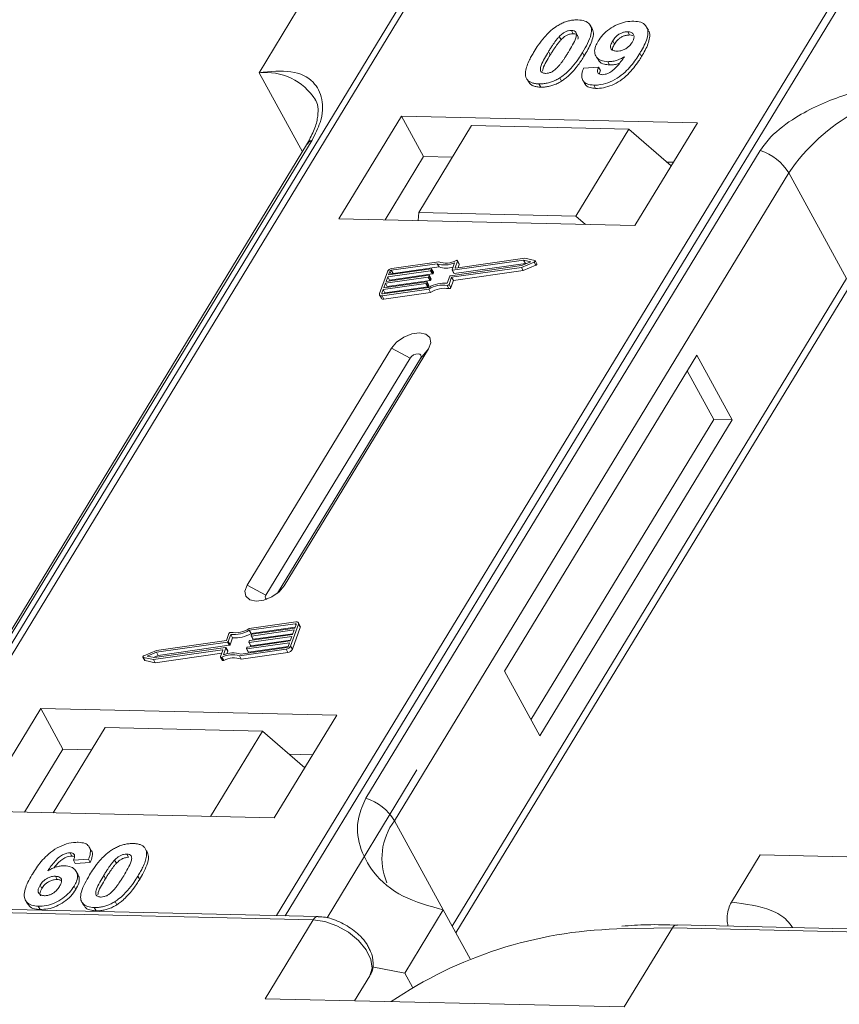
# Model space of a CAD drawing. Header units: millimetres. Extents: x 2098 to 3561, y 550 to 1583.
# Tile 43 of 84: x 3024 to 3056, y 1354 to 1392. Entities that reach past the tile are written whole.
import ezdxf

# ---------------------------------------------------------------- set-up
doc = ezdxf.new("R2010")
doc.units = ezdxf.units.MM

msp = doc.modelspace()

# ---------------------------------------------------------------- linework, layer by layer
at = {"color": 7, "linetype": 'Continuous', "lineweight": 15}
for p, q in [((3039.003, 1393.699), (3017.322, 1358.07)), ((3017.592, 1358.063), (3039.288, 1393.72)), ((3055.505, 1393.348), (3033.808, 1357.691)), ((3034.141, 1357.684), (3055.821, 1393.313)), ((3034.625, 1392.894), (3033.131, 1390.439)), ((3045.264, 1392.08), (3045.333, 1391.954)), ((3046.062, 1392.151), (3045.993, 1392.277)), ((3048.249, 1392.086), (3048.18, 1392.212)), ((3044.792, 1391.847), (3044.861, 1391.72)), ((3046.864, 1391.671), (3046.933, 1391.545)), ((3047.519, 1391.904), (3047.45, 1392.03)), ((3047.519, 1391.904), (3047.646, 1391.878)), ((3044.37, 1391.256), (3044.439, 1391.13)), ((3045.763, 1391.094), (3045.694, 1391.22)), ((3046.21, 1391.091), (3046.279, 1390.965)), ((3047.986, 1391.065), (3047.917, 1391.191)), ((3045.735, 1390.613), (3046.319, 1390.652)), ((3046.319, 1390.652), (3046.388, 1390.525)), ((3046.675, 1390.867), (3046.744, 1390.741)), ((3033.131, 1390.439), (3034.814, 1387.364)), ((3043.575, 1390.14), (3043.644, 1390.014)), ((3044.807, 1390.237), (3044.876, 1390.111)), ((3045.699, 1390.147), (3045.768, 1390.021)), ((3044, 1390.003), (3044.069, 1389.877)), ((3046.133, 1389.954), (3046.202, 1389.828)), ((3038.662, 1388.756), (3036.235, 1384.766)), ((3050.155, 1388.492), (3038.662, 1388.756)), ((3038.662, 1388.756), (3039.524, 1387.18)), ((3041.385, 1388.382), (3039.331, 1385.006)), ((3047.49, 1388.242), (3041.385, 1388.382)), ((3045.436, 1384.866), (3047.49, 1388.242)), ((3047.49, 1388.242), (3049.135, 1386.815)), ((3047.728, 1384.502), (3050.155, 1388.492)), ((3034.978, 1387.633), (3019.665, 1362.468)), ((3019.879, 1362.654), (3035.192, 1387.82)), ((3052.596, 1387.421), (3037.283, 1362.255)), ((3039.524, 1387.18), (3038.031, 1384.725)), ((3040.638, 1387.154), (3039.524, 1387.18)), ((3049.221, 1386.957), (3048.964, 1386.963)), ((3038.391, 1361.378), (3053.704, 1386.543)), ((3055.946, 1382.446), (3053.704, 1386.543)), ((3039.331, 1385.006), (3039.307, 1384.696)), ((3045.436, 1384.866), (3039.331, 1385.006)), ((3045.804, 1384.547), (3045.436, 1384.866)), ((3036.235, 1384.766), (3047.728, 1384.502)), ((3040.055, 1383.017), (3038.267, 1382.763)), ((3040.109, 1383.092), (3038.292, 1382.834)), ((3038.336, 1382.637), (3040.124, 1382.891)), ((3040.124, 1382.891), (3040.055, 1383.017)), ((3040.568, 1382.551), (3043.327, 1382.943)), ((3040.611, 1382.49), (3043.321, 1382.875)), ((3040.628, 1382.779), (3040.726, 1383.053)), ((3043.404, 1383.156), (3040.644, 1382.764)), ((3040.713, 1382.638), (3043.473, 1383.03)), ((3040.745, 1382.863), (3040.837, 1383.119)), ((3040.753, 1382.848), (3040.745, 1382.863)), ((3043.448, 1383.23), (3040.762, 1382.848)), ((3040.906, 1383.012), (3040.837, 1383.138)), ((3040.837, 1383.119), (3040.906, 1382.993)), ((3040.859, 1382.862), (3040.906, 1382.993)), ((3043.321, 1382.875), (3043.812, 1383.082)), ((3043.39, 1382.749), (3043.321, 1382.875)), ((3043.327, 1382.943), (3043.689, 1383.096)), ((3043.39, 1382.749), (3043.881, 1382.956)), ((3043.689, 1383.096), (3043.404, 1383.156)), ((3043.473, 1383.03), (3043.404, 1383.156)), ((3043.836, 1383.147), (3043.448, 1383.23)), ((3043.473, 1383.03), (3043.513, 1383.021)), ((3043.812, 1383.082), (3043.881, 1382.956)), ((3043.921, 1383.011), (3043.852, 1383.137)), ((3038.117, 1382.708), (3037.811, 1381.857)), ((3039.703, 1382.496), (3038.043, 1382.26)), ((3038.068, 1382.331), (3039.729, 1382.567)), ((3038.132, 1382.508), (3038.068, 1382.331)), ((3039.792, 1382.744), (3038.132, 1382.508)), ((3038.201, 1382.382), (3038.132, 1382.508)), ((3038.157, 1382.579), (3039.818, 1382.815)), ((3038.208, 1382.721), (3038.157, 1382.579)), ((3038.201, 1382.382), (3039.861, 1382.618)), ((3038.277, 1382.596), (3038.208, 1382.721)), ((3038.267, 1382.763), (3038.336, 1382.637)), ((3039.772, 1382.37), (3039.703, 1382.496)), ((3039.745, 1382.552), (3039.732, 1382.517)), ((3039.801, 1382.391), (3039.732, 1382.517)), ((3039.814, 1382.435), (3039.745, 1382.562)), ((3039.814, 1382.426), (3039.745, 1382.552)), ((3039.861, 1382.618), (3039.792, 1382.744)), ((3039.834, 1382.801), (3039.822, 1382.765)), ((3039.89, 1382.639), (3039.822, 1382.765)), ((3039.903, 1382.684), (3039.834, 1382.81)), ((3039.903, 1382.675), (3039.834, 1382.801)), ((3039.89, 1382.639), (3039.903, 1382.675)), ((3040.44, 1382.256), (3040.539, 1382.53)), ((3040.513, 1382.216), (3040.611, 1382.49)), ((3040.68, 1382.364), (3040.611, 1382.49)), ((3040.628, 1382.77), (3040.697, 1382.644)), ((3040.713, 1382.638), (3040.644, 1382.764)), ((3040.68, 1382.364), (3043.39, 1382.749)), ((3039.614, 1382.248), (3037.954, 1382.012)), ((3037.979, 1382.083), (3039.639, 1382.319)), ((3038.043, 1382.26), (3037.979, 1382.083)), ((3038.023, 1381.886), (3039.683, 1382.122)), ((3038.112, 1382.134), (3038.043, 1382.26)), ((3038.1, 1382.1), (3038.112, 1382.134)), ((3038.112, 1382.134), (3039.772, 1382.37)), ((3038.189, 1382.348), (3038.201, 1382.382)), ((3039.683, 1382.122), (3039.614, 1382.248)), ((3039.656, 1382.304), (3039.643, 1382.269)), ((3039.712, 1382.143), (3039.643, 1382.269)), ((3039.725, 1382.187), (3039.656, 1382.313)), ((3039.656, 1382.304), (3039.725, 1382.178)), ((3039.712, 1382.143), (3039.725, 1382.178)), ((3039.801, 1382.391), (3039.814, 1382.426)), ((3040.436, 1382.175), (3040.505, 1382.049)), ((3040.582, 1382.09), (3040.513, 1382.216)), ((3040.582, 1382.09), (3040.68, 1382.364)), ((3055.946, 1382.446), (3040.633, 1357.28)), ((3037.812, 1381.802), (3037.881, 1381.676)), ((3037.954, 1382.012), (3037.903, 1381.87)), ((3037.903, 1381.87), (3037.918, 1381.842)), ((3037.91, 1381.77), (3039.727, 1382.028)), ((3037.979, 1381.644), (3037.91, 1381.77)), ((3037.936, 1381.841), (3039.724, 1382.095)), ((3038.023, 1381.886), (3037.954, 1382.012)), ((3037.979, 1381.644), (3039.796, 1381.902)), ((3038.01, 1381.852), (3038.023, 1381.886)), ((3039.796, 1381.902), (3039.727, 1382.028)), ((3040.776, 1357.019), (3055.979, 1382.005)), ((3038.275, 1379.74), (3032.673, 1370.533)), ((3034.109, 1370.5), (3039.712, 1379.707)), ((3038.275, 1379.74), (3038.995, 1379.35)), ((3039.712, 1379.707), (3039.405, 1379.341)), ((3050.127, 1379.468), (3042.657, 1367.192)), ((3051.507, 1376.947), (3050.127, 1379.468)), ((3038.995, 1379.35), (3033.393, 1370.143)), ((3033.853, 1370.217), (3039.405, 1379.341)), ((3050.788, 1376.963), (3049.754, 1378.854)), ((3043.692, 1365.301), (3050.788, 1376.963)), ((3044.037, 1364.671), (3051.507, 1376.947)), ((3051.507, 1376.947), (3050.788, 1376.963)), ((3033.393, 1370.143), (3032.673, 1370.533)), ((3034.109, 1370.5), (3033.92, 1370.275)), ((3034.565, 1369.1), (3032.749, 1368.842)), ((3034.54, 1369.029), (3032.752, 1368.775)), ((3032.821, 1368.649), (3032.752, 1368.775)), ((3032.821, 1368.649), (3034.534, 1368.892)), ((3034.497, 1368.787), (3032.836, 1368.552)), ((3032.862, 1368.623), (3034.522, 1368.858)), ((3034.359, 1368.162), (3034.665, 1369.013)), ((3034.428, 1368.036), (3034.734, 1368.887)), ((3034.433, 1368.61), (3034.497, 1368.787)), ((3034.522, 1368.858), (3034.573, 1369)), ((3034.566, 1368.981), (3034.54, 1369.029)), ((3034.732, 1368.942), (3034.663, 1369.068)), ((3034.665, 1369.013), (3034.734, 1368.887)), ((3031.864, 1368.38), (3029.155, 1367.995)), ((3031.963, 1368.654), (3031.864, 1368.38)), ((3032.035, 1368.614), (3031.937, 1368.34)), ((3032.006, 1368.214), (3031.937, 1368.34)), ((3032.006, 1368.214), (3032.104, 1368.488)), ((3032.104, 1368.488), (3032.035, 1368.614)), ((3032.684, 1368.126), (3034.344, 1368.362)), ((3032.731, 1368.318), (3032.743, 1368.353)), ((3034.407, 1368.539), (3032.747, 1368.303)), ((3032.773, 1368.374), (3034.433, 1368.61)), ((3032.816, 1368.177), (3034.356, 1368.396)), ((3032.82, 1368.566), (3032.833, 1368.602)), ((3032.82, 1368.557), (3032.889, 1368.431)), ((3032.905, 1368.426), (3032.836, 1368.552)), ((3032.905, 1368.426), (3034.445, 1368.644)), ((3034.344, 1368.362), (3034.407, 1368.539)), ((3029.155, 1367.995), (3028.663, 1367.788)), ((3029.028, 1367.641), (3031.714, 1368.022)), ((3029.072, 1367.714), (3031.831, 1368.106)), ((3031.908, 1368.319), (3029.148, 1367.927)), ((3029.217, 1367.801), (3031.977, 1368.193)), ((3031.731, 1368.008), (3031.639, 1367.751)), ((3031.727, 1367.998), (3031.714, 1368.022)), ((3031.848, 1368.092), (3031.749, 1367.817)), ((3031.917, 1367.975), (3031.848, 1368.101)), ((3031.917, 1367.965), (3031.848, 1368.092)), ((3031.879, 1367.861), (3031.917, 1367.965)), ((3031.977, 1368.193), (3031.908, 1368.319)), ((3032.367, 1367.778), (3034.183, 1368.036)), ((3032.421, 1367.853), (3034.209, 1368.107)), ((3032.642, 1368.07), (3032.654, 1368.105)), ((3032.642, 1368.06), (3032.711, 1367.934)), ((3034.318, 1368.291), (3032.658, 1368.055)), ((3032.727, 1367.929), (3032.658, 1368.055)), ((3032.727, 1367.929), (3034.267, 1368.148)), ((3032.731, 1368.309), (3032.8, 1368.183)), ((3032.816, 1368.177), (3032.747, 1368.303)), ((3034.183, 1368.036), (3034.252, 1367.91)), ((3034.267, 1368.149), (3034.318, 1368.291)), ((3034.428, 1368.036), (3034.359, 1368.162)), ((3028.624, 1367.733), (3028.693, 1367.607)), ((3028.64, 1367.723), (3029.028, 1367.641)), ((3028.709, 1367.597), (3028.64, 1367.723)), ((3028.709, 1367.597), (3029.097, 1367.515)), ((3029.148, 1367.927), (3028.787, 1367.775)), ((3028.787, 1367.775), (3029.072, 1367.714)), ((3029.097, 1367.515), (3029.028, 1367.641)), ((3029.032, 1367.723), (3029.217, 1367.801)), ((3029.097, 1367.515), (3031.686, 1367.882)), ((3029.217, 1367.801), (3029.148, 1367.927)), ((3031.639, 1367.733), (3031.708, 1367.607)), ((3031.762, 1367.602), (3031.693, 1367.728)), ((3032.436, 1367.652), (3032.367, 1367.778)), ((3032.436, 1367.652), (3034.252, 1367.91)), ((3042.657, 1367.192), (3044.037, 1364.671)), ((3024.657, 1365.738), (3022.229, 1361.749)), ((3036.15, 1365.475), (3024.657, 1365.738)), ((3024.657, 1365.738), (3025.519, 1364.162)), ((3033.722, 1361.485), (3036.15, 1365.475)), ((3027.155, 1364.996), (3025.138, 1361.682)), ((3027.155, 1364.996), (3033.261, 1364.856)), ((3031.244, 1361.542), (3033.261, 1364.856)), ((3033.261, 1364.856), (3034.905, 1363.429)), ((3025.519, 1364.162), (3024.025, 1361.708)), ((3026.632, 1364.137), (3025.519, 1364.162)), ((3035.216, 1363.94), (3034.292, 1363.961)), ((3039.263, 1363.349), (3035.771, 1357.61)), ((3022.229, 1361.749), (3033.722, 1361.485)), ((3038.391, 1361.378), (3040.287, 1357.911)), ((3026.616, 1360.22), (3026.547, 1360.346)), ((3028.677, 1360.342), (3028.671, 1360.353)), ((3025.793, 1360.132), (3025.862, 1360.006)), ((3027.997, 1360.081), (3028.066, 1359.955)), ((3028.75, 1360.223), (3028.819, 1360.097)), ((3051.473, 1358.209), (3052.593, 1360.051)), ((3052.593, 1360.051), (3059.578, 1359.891)), ((3026.512, 1359.88), (3025.928, 1359.841)), ((3025.928, 1359.841), (3025.997, 1359.715)), ((3025.997, 1359.715), (3026.581, 1359.754)), ((3026.512, 1359.88), (3026.581, 1359.754)), ((3027.594, 1359.722), (3027.525, 1359.848)), ((3025.229, 1359.219), (3025.298, 1359.093)), ((3026.106, 1359.273), (3026.037, 1359.399)), ((3027.102, 1359.255), (3027.171, 1359.129)), ((3028.428, 1359.225), (3028.497, 1359.099)), ((3024.63, 1358.875), (3024.699, 1358.749)), ((3025.949, 1358.834), (3026.018, 1358.708)), ((3035.422, 1357.654), (3001.239, 1358.439)), ((3001.056, 1358.314), (3035.239, 1357.53)), ((3024.064, 1358.284), (3024.133, 1358.158)), ((3024.559, 1358.054), (3024.628, 1357.928)), ((3026.252, 1358.217), (3026.321, 1358.091)), ((3026.733, 1358.004), (3026.802, 1357.878)), ((3027.54, 1358.238), (3027.609, 1358.112)), ((3040.287, 1357.911), (3038.794, 1355.456)), ((3040.287, 1357.911), (3041.33, 1356.006)), ((3035.239, 1357.53), (3033.372, 1354.461)), ((3083.548, 1356.55), (3049.365, 1357.334)), ((3047.023, 1357.171), (3049.183, 1357.21)), ((3047.315, 1354.141), (3049.183, 1357.21)), ((3049.183, 1357.21), (3083.366, 1356.425)), ((3037.433, 1355.354), (3036.841, 1354.381)), ((3036.841, 1354.381), (3037.433, 1355.354)), ((3037.531, 1355.698), (3038.794, 1355.456)), ((3038.794, 1355.456), (3039.093, 1354.909)), ((3033.372, 1354.461), (3047.315, 1354.141))]:
    msp.add_line(p, q, dxfattribs=at)
at = {"color": 7, "linetype": 'Continuous', "lineweight": 15, "flags": 128}
for points in [[(3040.762, 1382.848), (3040.757, 1382.848), (3040.753, 1382.848), (3040.75, 1382.849), (3040.747, 1382.851), (3040.745, 1382.853), (3040.744, 1382.856), (3040.744, 1382.859), (3040.745, 1382.863)], [(3040.783, 1383.142), (3040.795, 1383.146), (3040.807, 1383.149), (3040.818, 1383.149), (3040.827, 1383.146), (3040.833, 1383.142), (3040.838, 1383.136), (3040.839, 1383.128), (3040.837, 1383.119)], [(3043.836, 1383.147), (3043.845, 1383.144), (3043.851, 1383.137), (3043.854, 1383.129), (3043.852, 1383.119), (3043.846, 1383.108), (3043.837, 1383.098), (3043.826, 1383.089), (3043.812, 1383.082)], [(3043.881, 1382.956), (3043.895, 1382.963), (3043.906, 1382.972), (3043.915, 1382.982), (3043.921, 1382.993), (3043.923, 1383.003), (3043.921, 1383.011)], [(3039.729, 1382.567), (3039.733, 1382.567), (3039.737, 1382.567), (3039.74, 1382.566), (3039.743, 1382.564), (3039.745, 1382.562), (3039.746, 1382.559), (3039.746, 1382.556), (3039.745, 1382.552)], [(3039.818, 1382.815), (3039.822, 1382.815), (3039.826, 1382.815), (3039.829, 1382.814), (3039.832, 1382.812), (3039.834, 1382.81), (3039.835, 1382.807), (3039.835, 1382.804), (3039.834, 1382.801)], [(3040.644, 1382.764), (3040.64, 1382.764), (3040.636, 1382.764), (3040.633, 1382.765), (3040.63, 1382.767), (3040.628, 1382.769), (3040.627, 1382.772), (3040.627, 1382.775), (3040.628, 1382.779)], [(3039.639, 1382.319), (3039.644, 1382.319), (3039.648, 1382.319), (3039.651, 1382.317), (3039.654, 1382.316), (3039.656, 1382.313), (3039.657, 1382.311), (3039.657, 1382.308), (3039.656, 1382.304)], [(3037.91, 1381.77), (3037.884, 1381.768), (3037.861, 1381.771), (3037.84, 1381.777), (3037.824, 1381.788), (3037.813, 1381.801), (3037.807, 1381.818), (3037.806, 1381.837), (3037.811, 1381.857)], [(3037.903, 1381.87), (3037.901, 1381.863), (3037.901, 1381.857), (3037.903, 1381.851), (3037.907, 1381.847), (3037.912, 1381.844), (3037.919, 1381.841), (3037.927, 1381.841), (3037.936, 1381.841)], [(3039.712, 1379.707), (3039.8, 1379.944), (3039.765, 1380.146), (3039.613, 1380.285), (3039.367, 1380.338), (3039.063, 1380.297), (3038.749, 1380.17), (3038.473, 1379.974), (3038.275, 1379.74)], [(3039.405, 1379.341), (3039.43, 1379.408), (3039.42, 1379.466), (3039.377, 1379.505), (3039.307, 1379.521), (3039.22, 1379.509), (3039.131, 1379.473), (3039.052, 1379.417), (3038.995, 1379.35)], [(3032.673, 1370.533), (3032.584, 1370.297), (3032.619, 1370.095), (3032.771, 1369.956), (3033.017, 1369.903), (3033.321, 1369.944), (3033.635, 1370.071), (3033.912, 1370.267), (3034.109, 1370.5)], [(3033.393, 1370.143), (3033.368, 1370.076), (3033.378, 1370.018), (3033.421, 1369.979), (3033.426, 1369.977)], [(3034.565, 1369.1), (3034.592, 1369.102), (3034.615, 1369.099), (3034.635, 1369.093), (3034.651, 1369.083), (3034.663, 1369.069), (3034.669, 1369.052), (3034.67, 1369.034), (3034.665, 1369.013)], [(3034.573, 1369), (3034.575, 1369.007), (3034.574, 1369.013), (3034.572, 1369.019), (3034.569, 1369.023), (3034.563, 1369.027), (3034.557, 1369.029), (3034.549, 1369.03), (3034.54, 1369.029)], [(3032.836, 1368.552), (3032.832, 1368.551), (3032.828, 1368.552), (3032.825, 1368.553), (3032.822, 1368.555), (3032.82, 1368.557), (3032.819, 1368.56), (3032.819, 1368.563), (3032.82, 1368.566)], [(3031.714, 1368.022), (3031.719, 1368.022), (3031.722, 1368.022), (3031.726, 1368.021), (3031.729, 1368.019), (3031.73, 1368.017), (3031.731, 1368.014), (3031.732, 1368.011), (3031.731, 1368.008)], [(3031.831, 1368.106), (3031.836, 1368.106), (3031.84, 1368.106), (3031.843, 1368.105), (3031.846, 1368.103), (3031.847, 1368.101), (3031.849, 1368.098), (3031.849, 1368.095), (3031.848, 1368.092)], [(3032.658, 1368.055), (3032.654, 1368.055), (3032.65, 1368.055), (3032.646, 1368.056), (3032.644, 1368.058), (3032.642, 1368.06), (3032.641, 1368.063), (3032.641, 1368.066), (3032.642, 1368.07)], [(3032.747, 1368.303), (3032.743, 1368.303), (3032.739, 1368.304), (3032.736, 1368.305), (3032.733, 1368.306), (3032.731, 1368.309), (3032.73, 1368.311), (3032.73, 1368.314), (3032.731, 1368.318)], [(3028.64, 1367.723), (3028.63, 1367.727), (3028.624, 1367.733), (3028.622, 1367.742), (3028.624, 1367.752), (3028.629, 1367.762), (3028.638, 1367.772), (3028.65, 1367.781), (3028.663, 1367.788)], [(3031.693, 1367.728), (3031.681, 1367.724), (3031.669, 1367.722), (3031.658, 1367.722), (3031.649, 1367.724), (3031.642, 1367.728), (3031.638, 1367.735), (3031.637, 1367.742), (3031.639, 1367.751)], [(3031.708, 1367.607), (3031.711, 1367.602), (3031.718, 1367.598), (3031.727, 1367.596), (3031.738, 1367.596), (3031.75, 1367.598), (3031.762, 1367.602)], [(3035.239, 1357.53), (3035.686, 1357.466), (3036.154, 1357.299), (3036.602, 1357.043), (3036.992, 1356.721), (3037.291, 1356.36), (3037.473, 1355.99), (3037.521, 1355.645), (3037.433, 1355.354)]]:
    msp.add_lwpolyline(points, dxfattribs=at)
at = {"color": 7, "linetype": 'Continuous', "lineweight": 15}
for centre, radius, start, end in [((3033.372, 1388.131), 2.32, 32.7281, 95.9449), ((3059.877, 1382.391), 7.439, 91.2925, 146.0732), ((3035.39, 1387.376), 0.486, 114.0472, 148.0355), ((3051.954, 1385.471), 2.052, 31.4947, 71.765), ((3040.346, 1383.876), 0.907, 251.2927, 294.8085), ((3040.391, 1383.861), 0.819, 249.8549, 298.6145), ((3040.406, 1383.693), 0.85, 250.6487, 287.8017), ((3040.887, 1383.002), 0.0214, 336.1246, 26.8104), ((3038.322, 1382.608), 0.229, 97.4207, 153.8527), ((3038.277, 1382.688), 0.0762, 97.4207, 153.8527), ((3038.346, 1382.561), 0.0769, 97.5763, 152.4403), ((3039.698, 1382.534), 0.0381, 277.4207, 333.8527), ((3039.787, 1382.782), 0.0381, 277.4207, 333.8527), ((3039.856, 1382.656), 0.0381, 277.4207, 333.8527), ((3039.893, 1382.679), 0.011, 336.9348, 26.0002), ((3040.573, 1382.514), 0.0381, 97.4207, 153.8527), ((3040.709, 1382.652), 0.0149, 216.6597, 287.1115), ((3039.609, 1382.285), 0.0381, 277.4207, 333.8527), ((3039.678, 1382.159), 0.0381, 277.4207, 333.8527), ((3040.327, 1381.089), 1.173, 84.4424, 120.9301), ((3039.715, 1382.182), 0.011, 336.9348, 26.0002), ((3040.269, 1381.191), 0.998, 80.3986, 122.9491), ((3039.767, 1382.408), 0.0381, 277.4207, 333.8527), ((3039.804, 1382.431), 0.011, 336.9348, 26.0002), ((3040.446, 1382.247), 0.0736, 261.7629, 334.647), ((3040.338, 1381.065), 0.998, 80.3986, 122.9491), ((3040.515, 1382.121), 0.0736, 261.7629, 334.647), ((3037.953, 1381.729), 0.0892, 216.6597, 287.1115), ((3032.149, 1369.782), 1.173, 264.4424, 300.9301), ((3032.206, 1369.679), 0.998, 260.3986, 302.9491), ((3034.673, 1368.913), 0.0661, 336.9348, 26.0002), ((3031.903, 1368.357), 0.0381, 277.4207, 333.8527), ((3032.03, 1368.623), 0.0736, 81.7629, 154.647), ((3032.218, 1369.656), 1.173, 264.4424, 300.9301), ((3032.778, 1368.337), 0.0381, 97.4207, 153.8527), ((3032.867, 1368.585), 0.0381, 97.4207, 153.8527), ((3032.901, 1368.44), 0.0149, 216.6597, 287.1115), ((3031.907, 1367.97), 0.011, 336.9348, 26.0002), ((3031.972, 1368.231), 0.0381, 277.4207, 333.8527), ((3032.688, 1368.088), 0.0381, 97.4207, 153.8527), ((3032.812, 1368.192), 0.0149, 216.6597, 287.1115), ((3034.154, 1368.263), 0.229, 277.4207, 333.8527), ((3034.199, 1368.183), 0.0762, 277.4207, 333.8527), ((3034.223, 1368.137), 0.229, 277.4207, 333.8527), ((3028.712, 1367.618), 0.0212, 210.2186, 262.8226), ((3032.085, 1367.009), 0.819, 69.8549, 118.6145), ((3032.13, 1366.994), 0.907, 71.2927, 114.8085), ((3032.154, 1366.883), 0.819, 69.8549, 118.6145), ((3032.723, 1367.943), 0.0149, 216.6597, 287.1115), ((3036.641, 1360.306), 2.052, 31.4947, 71.765), ((3040.337, 1359.915), 2.434, 143.0587, 202.974), ((3035.431, 1357.444), 0.21, 92.0598, 156.0028), ((3049.382, 1357.114), 0.221, 94.3757, 154.3004), ((3047.491, 1340.706), 16.472, 91.6287, 124.0831)]:
    msp.add_arc(centre, radius, start, end, dxfattribs=at)
for points, knots in [([(3044.706, 1392.255), (3044.757, 1392.285), (3044.86, 1392.346), (3045.024, 1392.414), (3045.191, 1392.462), (3045.327, 1392.483), (3045.434, 1392.49), (3045.487, 1392.489), (3045.513, 1392.489)], [0, 0, 0, 0, 0.193776, 0.3936, 0.587864, 0.788908, 0.894169, 1, 1, 1, 1]), ([(3045.513, 1392.489), (3045.607, 1392.481), (3045.794, 1392.464), (3045.973, 1392.336), (3046.059, 1392.152), (3046.015, 1391.779), (3045.83, 1391.458), (3045.694, 1391.22)], [0, 0, 0, 0, 0.147566, 0.296688, 0.431278, 0.580404, 1, 1, 1, 1]), ([(3046.297, 1391.659), (3046.353, 1391.742), (3046.465, 1391.907), (3046.726, 1392.138), (3047.038, 1392.315), (3047.377, 1392.428), (3047.581, 1392.435), (3047.688, 1392.439)], [0, 0, 0, 0, 0.197927, 0.397728, 0.597413, 0.790584, 1, 1, 1, 1]), ([(3047.688, 1392.439), (3047.781, 1392.431), (3047.968, 1392.413), (3048.151, 1392.283), (3048.247, 1392.091), (3048.219, 1391.759), (3048.068, 1391.445), (3047.938, 1391.227), (3047.917, 1391.191)], [0, 0, 0, 0, 0.148288, 0.297745, 0.443713, 0.607791, 0.934708, 1, 1, 1, 1]), ([(3043.818, 1391.268), (3043.869, 1391.35), (3043.986, 1391.536), (3044.236, 1391.86), (3044.494, 1392.117), (3044.686, 1392.241), (3044.706, 1392.255)], [0, 0, 0, 0, 0.2367308, 0.5375555, 0.9496679, 1, 1, 1, 1]), ([(3044.792, 1391.847), (3044.835, 1391.889), (3044.904, 1391.957), (3045.029, 1392.032), (3045.143, 1392.071), (3045.22, 1392.079), (3045.26, 1392.08), (3045.264, 1392.08)], [0, 0, 0, 0, 0.334804, 0.542561, 0.750382, 0.970721, 1, 1, 1, 1]), ([(3045.264, 1392.08), (3045.303, 1392.076), (3045.373, 1392.068), (3045.439, 1392.019), (3045.465, 1391.926), (3045.431, 1391.756), (3045.309, 1391.515), (3045.199, 1391.331), (3045.144, 1391.238)], [0, 0, 0, 0, 0.1046136, 0.1888141, 0.2735119, 0.444127, 0.7194809, 1, 1, 1, 1]), ([(3045.763, 1391.094), (3045.811, 1391.176), (3045.961, 1391.432), (3046.106, 1391.769), (3046.128, 1392.047), (3046.067, 1392.123), (3046.05, 1392.143)], [0, 0, 0, 0, 0.220552, 0.687786, 0.91457, 1, 1, 1, 1]), ([(3047.986, 1391.065), (3048.034, 1391.147), (3048.179, 1391.394), (3048.307, 1391.728), (3048.315, 1391.992), (3048.252, 1392.064), (3048.238, 1392.079)], [0, 0, 0, 0, 0.227122, 0.68486, 0.934898, 1, 1, 1, 1]), ([(3044.37, 1391.256), (3044.396, 1391.297), (3044.446, 1391.379), (3044.518, 1391.489), (3044.585, 1391.588), (3044.648, 1391.675), (3044.715, 1391.762), (3044.766, 1391.818), (3044.792, 1391.847)], [0, 0, 0, 0, 0.205942, 0.411959, 0.558149, 0.704502, 0.851801, 1, 1, 1, 1]), ([(3044.439, 1391.13), (3044.465, 1391.171), (3044.515, 1391.252), (3044.587, 1391.363), (3044.654, 1391.462), (3044.717, 1391.549), (3044.784, 1391.636), (3044.835, 1391.692), (3044.861, 1391.72)], [0, 0, 0, 0, 0.205942, 0.411959, 0.558149, 0.704502, 0.851801, 1, 1, 1, 1]), ([(3044.861, 1391.72), (3044.904, 1391.763), (3044.973, 1391.831), (3045.098, 1391.906), (3045.212, 1391.945), (3045.289, 1391.953), (3045.329, 1391.954), (3045.333, 1391.954)], [0, 0, 0, 0, 0.334804, 0.542561, 0.750382, 0.970721, 1, 1, 1, 1]), ([(3045.333, 1391.954), (3045.372, 1391.95), (3045.442, 1391.942), (3045.507, 1391.893), (3045.53, 1391.825), (3045.518, 1391.772), (3045.512, 1391.745)], [0, 0, 0, 0, 0.293658, 0.530016, 0.767769, 1, 1, 1, 1]), ([(3046.675, 1390.867), (3046.583, 1390.877), (3046.396, 1390.896), (3046.225, 1391.035), (3046.147, 1391.227), (3046.18, 1391.447), (3046.262, 1391.595), (3046.297, 1391.659)], [0, 0, 0, 0, 0.210189, 0.421773, 0.623603, 0.837034, 1, 1, 1, 1]), ([(3047.018, 1391.274), (3046.971, 1391.279), (3046.885, 1391.287), (3046.803, 1391.347), (3046.772, 1391.43), (3046.792, 1391.542), (3046.837, 1391.623), (3046.864, 1391.671)], [0, 0, 0, 0, 0.213937, 0.398075, 0.583091, 0.751666, 1, 1, 1, 1]), ([(3046.864, 1391.671), (3046.899, 1391.724), (3046.956, 1391.809), (3047.076, 1391.917), (3047.195, 1391.982), (3047.325, 1392.024), (3047.405, 1392.028), (3047.45, 1392.03)], [0, 0, 0, 0, 0.29132, 0.465539, 0.641632, 0.798664, 1, 1, 1, 1]), ([(3046.933, 1391.545), (3046.968, 1391.598), (3047.025, 1391.683), (3047.145, 1391.791), (3047.264, 1391.855), (3047.394, 1391.898), (3047.474, 1391.902), (3047.519, 1391.904)], [0, 0, 0, 0, 0.29132, 0.465539, 0.641632, 0.798664, 1, 1, 1, 1]), ([(3047.45, 1392.03), (3047.496, 1392.024), (3047.589, 1392.013), (3047.67, 1391.939), (3047.703, 1391.84), (3047.676, 1391.726), (3047.635, 1391.652), (3047.616, 1391.618)], [0, 0, 0, 0, 0.207955, 0.420406, 0.62732, 0.827707, 1, 1, 1, 1]), ([(3046.851, 1391.323), (3046.853, 1391.349), (3046.86, 1391.42), (3046.905, 1391.496), (3046.933, 1391.545)], [0, 0, 0, 0, 0.366323, 1, 1, 1, 1]), ([(3047.616, 1391.618), (3047.583, 1391.569), (3047.528, 1391.488), (3047.403, 1391.386), (3047.276, 1391.32), (3047.141, 1391.278), (3047.059, 1391.275), (3047.018, 1391.274)], [0, 0, 0, 0, 0.267394, 0.447214, 0.627122, 0.813065, 1, 1, 1, 1]), ([(3043.496, 1390.27), (3043.488, 1390.304), (3043.472, 1390.372), (3043.483, 1390.52), (3043.533, 1390.71), (3043.623, 1390.918), (3043.721, 1391.105), (3043.786, 1391.214), (3043.818, 1391.268)], [0, 0, 0, 0, 0.118441, 0.239346, 0.459593, 0.684925, 0.84224, 1, 1, 1, 1]), ([(3044.249, 1390.412), (3044.203, 1390.418), (3044.129, 1390.428), (3044.07, 1390.484), (3044.052, 1390.58), (3044.088, 1390.749), (3044.213, 1390.989), (3044.318, 1391.167), (3044.37, 1391.256)], [0, 0, 0, 0, 0.12537, 0.20229, 0.279179, 0.464758, 0.730582, 1, 1, 1, 1]), ([(3044.142, 1390.497), (3044.146, 1390.531), (3044.161, 1390.647), (3044.285, 1390.864), (3044.388, 1391.041), (3044.439, 1391.13)], [0, 0, 0, 0, 0.166989, 0.580698, 1, 1, 1, 1]), ([(3045.144, 1391.238), (3045.119, 1391.197), (3045.068, 1391.115), (3044.997, 1391.004), (3044.929, 1390.905), (3044.866, 1390.818), (3044.799, 1390.731), (3044.747, 1390.674), (3044.721, 1390.645)], [0, 0, 0, 0, 0.20527, 0.410616, 0.55715, 0.703844, 0.851471, 1, 1, 1, 1]), ([(3045.694, 1391.22), (3045.642, 1391.139), (3045.525, 1390.953), (3045.281, 1390.635), (3045.024, 1390.38), (3044.834, 1390.255), (3044.807, 1390.237)], [0, 0, 0, 0, 0.237281, 0.538591, 0.932677, 1, 1, 1, 1]), ([(3044.876, 1390.111), (3044.924, 1390.143), (3045.022, 1390.209), (3045.185, 1390.348), (3045.358, 1390.527), (3045.518, 1390.728), (3045.652, 1390.918), (3045.726, 1391.035), (3045.763, 1391.094)], [0, 0, 0, 0, 0.118595, 0.239509, 0.447458, 0.659935, 0.829685, 1, 1, 1, 1]), ([(3047.917, 1391.191), (3047.865, 1391.109), (3047.709, 1390.863), (3047.436, 1390.523), (3047.046, 1390.216), (3046.684, 1390.036), (3046.367, 1389.957), (3046.195, 1389.955), (3046.133, 1389.954)], [0, 0, 0, 0, 0.142337, 0.429127, 0.589943, 0.751205, 0.909895, 1, 1, 1, 1]), ([(3046.202, 1389.828), (3046.303, 1389.831), (3046.505, 1389.839), (3046.84, 1389.948), (3047.17, 1390.127), (3047.547, 1390.441), (3047.8, 1390.77), (3047.948, 1391.005), (3047.986, 1391.065)], [0, 0, 0, 0, 0.14324, 0.28761, 0.430449, 0.591135, 0.89544, 1, 1, 1, 1]), ([(3046.291, 1390.971), (3046.304, 1390.942), (3046.346, 1390.847), (3046.507, 1390.762), (3046.674, 1390.747), (3046.744, 1390.741)], [0, 0, 0, 0, 0.20752, 0.66568, 1, 1, 1, 1]), ([(3046.453, 1390.361), (3046.494, 1390.364), (3046.576, 1390.369), (3046.722, 1390.427), (3046.886, 1390.529), (3047.1, 1390.749), (3047.23, 1390.934), (3047.32, 1391.06)], [0, 0, 0, 0, 0.112015, 0.224355, 0.367768, 0.565827, 1, 1, 1, 1]), ([(3047.32, 1391.06), (3047.268, 1391.031), (3047.164, 1390.972), (3047.025, 1390.92), (3046.915, 1390.89), (3046.834, 1390.875), (3046.753, 1390.867), (3046.701, 1390.867), (3046.675, 1390.867)], [0, 0, 0, 0, 0.243491, 0.496266, 0.61821, 0.741704, 0.870158, 1, 1, 1, 1]), ([(3035.192, 1387.82), (3035.31, 1388.055), (3035.611, 1388.654), (3035.623, 1389.449), (3035.268, 1390.154), (3034.454, 1390.569), (3033.57, 1390.482), (3033.131, 1390.439)], [0, 0, 0, 0, 0.125713, 0.321276, 0.524466, 0.763484, 1, 1, 1, 1]), ([(3044.721, 1390.645), (3044.678, 1390.603), (3044.609, 1390.535), (3044.485, 1390.46), (3044.373, 1390.422), (3044.295, 1390.412), (3044.255, 1390.412), (3044.249, 1390.412)], [0, 0, 0, 0, 0.333678, 0.540413, 0.747264, 0.961209, 1, 1, 1, 1]), ([(3046.133, 1389.954), (3046.04, 1389.963), (3045.871, 1389.979), (3045.713, 1390.096), (3045.644, 1390.272), (3045.673, 1390.456), (3045.721, 1390.579), (3045.735, 1390.613)], [0, 0, 0, 0, 0.242788, 0.438865, 0.634801, 0.900936, 1, 1, 1, 1]), ([(3046.319, 1390.652), (3046.298, 1390.602), (3046.267, 1390.527), (3046.278, 1390.437), (3046.324, 1390.387), (3046.389, 1390.365), (3046.435, 1390.362), (3046.453, 1390.361)], [0, 0, 0, 0, 0.344714, 0.529059, 0.714209, 0.892196, 1, 1, 1, 1]), ([(3046.348, 1390.384), (3046.351, 1390.41), (3046.355, 1390.456), (3046.378, 1390.504), (3046.388, 1390.525)], [0, 0, 0, 0, 0.569737, 1, 1, 1, 1]), ([(3046.744, 1390.741), (3046.794, 1390.742), (3046.894, 1390.744), (3047.027, 1390.773), (3047.105, 1390.8), (3047.127, 1390.808)], [0, 0, 0, 0, 0.409454, 0.83528, 1, 1, 1, 1]), ([(3044, 1390.003), (3043.953, 1390.005), (3043.858, 1390.01), (3043.732, 1390.04), (3043.624, 1390.091), (3043.557, 1390.154), (3043.517, 1390.216), (3043.503, 1390.252), (3043.496, 1390.27)], [0, 0, 0, 0, 0.192635, 0.388697, 0.582015, 0.783044, 0.890959, 1, 1, 1, 1]), ([(3044.807, 1390.237), (3044.756, 1390.207), (3044.653, 1390.146), (3044.489, 1390.078), (3044.322, 1390.03), (3044.187, 1390.009), (3044.079, 1390.002), (3044.027, 1390.003), (3044, 1390.003)], [0, 0, 0, 0, 0.193769, 0.393564, 0.587886, 0.789131, 0.894283, 1, 1, 1, 1]), ([(3043.648, 1390.016), (3043.66, 1390.002), (3043.695, 1389.963), (3043.787, 1389.92), (3043.892, 1389.892), (3043.99, 1389.88), (3044.043, 1389.878), (3044.069, 1389.877)], [0, 0, 0, 0, 0.143925, 0.415852, 0.697483, 0.848301, 1, 1, 1, 1]), ([(3044.069, 1389.877), (3044.118, 1389.877), (3044.216, 1389.878), (3044.375, 1389.901), (3044.541, 1389.945), (3044.681, 1390.002), (3044.793, 1390.06), (3044.848, 1390.094), (3044.876, 1390.111)], [0, 0, 0, 0, 0.193594, 0.390501, 0.584817, 0.78683, 0.892868, 1, 1, 1, 1]), ([(3045.771, 1390.023), (3045.807, 1389.975), (3045.876, 1389.883), (3046.05, 1389.836), (3046.164, 1389.83), (3046.202, 1389.828)], [0, 0, 0, 0, 0.4158523, 0.8021376, 1, 1, 1, 1]), ([(3059.709, 1389.829), (3059.078, 1389.897), (3057.817, 1390.034), (3055.771, 1389.61), (3054.137, 1388.86), (3053.074, 1388.074), (3052.725, 1387.597), (3052.596, 1387.421)], [0, 0, 0, 0, 0.249096, 0.498243, 0.745205, 0.90541, 1, 1, 1, 1]), ([(3035.315, 1389.383), (3035.327, 1389.368), (3035.395, 1389.275), (3035.432, 1389.07), (3035.415, 1388.666), (3035.281, 1388.185), (3035.075, 1387.813), (3034.975, 1387.633)], [0, 0, 0, 0, 0.054359, 0.333223, 0.559722, 0.78604, 1, 1, 1, 1]), ([(3037.283, 1362.255), (3037.172, 1362.008), (3036.887, 1361.379), (3036.996, 1360.361), (3037.554, 1359.286), (3038.644, 1358.367), (3039.742, 1358.063), (3040.287, 1357.911)], [0, 0, 0, 0, 0.125713, 0.321276, 0.524466, 0.763484, 1, 1, 1, 1]), ([(3024.33, 1359.302), (3024.381, 1359.384), (3024.538, 1359.63), (3024.81, 1359.97), (3025.2, 1360.277), (3025.562, 1360.457), (3025.879, 1360.536), (3026.051, 1360.538), (3026.113, 1360.539)], [0, 0, 0, 0, 0.142337, 0.429127, 0.589943, 0.751205, 0.909895, 1, 1, 1, 1]), ([(3026.113, 1360.539), (3026.207, 1360.531), (3026.376, 1360.515), (3026.532, 1360.397), (3026.602, 1360.223), (3026.574, 1360.039), (3026.526, 1359.916), (3026.512, 1359.88)], [0, 0, 0, 0, 0.242691, 0.439002, 0.635006, 0.895059, 1, 1, 1, 1]), ([(3027.439, 1360.256), (3027.49, 1360.286), (3027.593, 1360.347), (3027.757, 1360.415), (3027.924, 1360.463), (3028.06, 1360.484), (3028.167, 1360.491), (3028.22, 1360.491), (3028.246, 1360.49)], [0, 0, 0, 0, 0.193776, 0.3936, 0.587864, 0.788908, 0.894169, 1, 1, 1, 1]), ([(3028.246, 1360.49), (3028.293, 1360.488), (3028.388, 1360.483), (3028.514, 1360.453), (3028.622, 1360.402), (3028.689, 1360.339), (3028.729, 1360.277), (3028.743, 1360.241), (3028.75, 1360.223)], [0, 0, 0, 0, 0.192627, 0.388684, 0.582013, 0.783201, 0.891038, 1, 1, 1, 1]), ([(3025.793, 1360.132), (3025.752, 1360.129), (3025.671, 1360.124), (3025.524, 1360.066), (3025.358, 1359.962), (3025.145, 1359.742), (3025.015, 1359.558), (3024.927, 1359.433)], [0, 0, 0, 0, 0.112049, 0.22438, 0.370115, 0.570276, 1, 1, 1, 1]), ([(3025.172, 1359.55), (3025.172, 1359.55), (3025.229, 1359.628), (3025.332, 1359.747), (3025.509, 1359.894), (3025.66, 1359.971), (3025.782, 1360.004), (3025.84, 1360.005), (3025.862, 1360.006)], [0, 0, 0, 0, 0.000071, 0.368569, 0.571075, 0.774891, 0.911654, 1, 1, 1, 1]), ([(3025.928, 1359.841), (3025.948, 1359.889), (3025.979, 1359.965), (3025.968, 1360.055), (3025.923, 1360.106), (3025.857, 1360.128), (3025.811, 1360.131), (3025.793, 1360.132)], [0, 0, 0, 0, 0.33384, 0.524547, 0.716372, 0.891824, 1, 1, 1, 1]), ([(3025.862, 1360.006), (3025.901, 1360.004), (3025.945, 1360.003), (3025.969, 1359.984), (3025.972, 1359.982)], [0, 0, 0, 0, 0.900108, 1, 1, 1, 1]), ([(3026.553, 1359.273), (3026.604, 1359.355), (3026.721, 1359.541), (3026.97, 1359.863), (3027.228, 1360.119), (3027.418, 1360.242), (3027.439, 1360.256)], [0, 0, 0, 0, 0.237381, 0.538918, 0.949082, 1, 1, 1, 1]), ([(3026.581, 1359.754), (3026.608, 1359.834), (3026.663, 1359.995), (3026.669, 1360.162), (3026.616, 1360.215), (3026.613, 1360.218)], [0, 0, 0, 0, 0.481785, 0.969308, 1, 1, 1, 1]), ([(3027.525, 1359.848), (3027.568, 1359.89), (3027.637, 1359.958), (3027.762, 1360.033), (3027.876, 1360.072), (3027.953, 1360.081), (3027.992, 1360.081), (3027.997, 1360.081)], [0, 0, 0, 0, 0.3348035, 0.5425606, 0.750382, 0.9707212, 1, 1, 1, 1]), ([(3027.594, 1359.722), (3027.637, 1359.764), (3027.706, 1359.832), (3027.831, 1359.907), (3027.945, 1359.946), (3028.022, 1359.955), (3028.061, 1359.955), (3028.066, 1359.955)], [0, 0, 0, 0, 0.334804, 0.542561, 0.750382, 0.970721, 1, 1, 1, 1]), ([(3027.997, 1360.081), (3028.036, 1360.077), (3028.105, 1360.069), (3028.169, 1360.021), (3028.196, 1359.933), (3028.167, 1359.765), (3028.045, 1359.521), (3027.932, 1359.332), (3027.876, 1359.237)], [0, 0, 0, 0, 0.105646, 0.186221, 0.267042, 0.431541, 0.712708, 1, 1, 1, 1]), ([(3028.75, 1360.223), (3028.758, 1360.189), (3028.774, 1360.121), (3028.763, 1359.977), (3028.717, 1359.794), (3028.63, 1359.59), (3028.532, 1359.399), (3028.463, 1359.283), (3028.428, 1359.225)], [0, 0, 0, 0, 0.118432, 0.239329, 0.449434, 0.664178, 0.83182, 1, 1, 1, 1]), ([(3028.497, 1359.099), (3028.546, 1359.181), (3028.653, 1359.363), (3028.789, 1359.665), (3028.857, 1359.926), (3028.827, 1360.062), (3028.819, 1360.097)], [0, 0, 0, 0, 0.236775, 0.527928, 0.878334, 1, 1, 1, 1]), ([(3028.819, 1360.097), (3028.807, 1360.129), (3028.789, 1360.177), (3028.75, 1360.213), (3028.737, 1360.225)], [0, 0, 0, 0, 0.667997, 1, 1, 1, 1]), ([(3024.927, 1359.433), (3024.978, 1359.461), (3025.082, 1359.52), (3025.221, 1359.574), (3025.331, 1359.602), (3025.413, 1359.618), (3025.493, 1359.626), (3025.545, 1359.626), (3025.571, 1359.626)], [0, 0, 0, 0, 0.243654, 0.49576, 0.617892, 0.741503, 0.870025, 1, 1, 1, 1]), ([(3025.571, 1359.626), (3025.664, 1359.616), (3025.85, 1359.597), (3026.02, 1359.459), (3026.098, 1359.269), (3026.068, 1359.05), (3025.986, 1358.9), (3025.949, 1358.834)], [0, 0, 0, 0, 0.210216, 0.421975, 0.620016, 0.831037, 1, 1, 1, 1]), ([(3027.102, 1359.255), (3027.127, 1359.296), (3027.178, 1359.378), (3027.25, 1359.489), (3027.317, 1359.588), (3027.381, 1359.675), (3027.447, 1359.762), (3027.499, 1359.819), (3027.525, 1359.848)], [0, 0, 0, 0, 0.20527, 0.410616, 0.557148, 0.703844, 0.851475, 1, 1, 1, 1]), ([(3027.171, 1359.129), (3027.196, 1359.17), (3027.247, 1359.252), (3027.319, 1359.363), (3027.386, 1359.462), (3027.45, 1359.549), (3027.516, 1359.636), (3027.568, 1359.693), (3027.594, 1359.722)], [0, 0, 0, 0, 0.20527, 0.410616, 0.557148, 0.703844, 0.851475, 1, 1, 1, 1]), ([(3024.559, 1358.054), (3024.465, 1358.062), (3024.278, 1358.08), (3024.095, 1358.209), (3023.999, 1358.401), (3024.027, 1358.734), (3024.178, 1359.048), (3024.308, 1359.266), (3024.33, 1359.302)], [0, 0, 0, 0, 0.148269, 0.297647, 0.442421, 0.607851, 0.935658, 1, 1, 1, 1]), ([(3024.63, 1358.875), (3024.664, 1358.925), (3024.721, 1359.009), (3024.85, 1359.111), (3024.978, 1359.176), (3025.11, 1359.216), (3025.19, 1359.218), (3025.229, 1359.219)], [0, 0, 0, 0, 0.276721, 0.45687, 0.637007, 0.824068, 1, 1, 1, 1]), ([(3025.229, 1359.219), (3025.275, 1359.215), (3025.361, 1359.207), (3025.441, 1359.146), (3025.476, 1359.061), (3025.452, 1358.947), (3025.406, 1358.865), (3025.382, 1358.822)], [0, 0, 0, 0, 0.213757, 0.394944, 0.576585, 0.777311, 1, 1, 1, 1]), ([(3026.018, 1358.708), (3026.061, 1358.79), (3026.148, 1358.955), (3026.168, 1359.154), (3026.113, 1359.24), (3026.095, 1359.267)], [0, 0, 0, 0, 0.401791, 0.807526, 1, 1, 1, 1]), ([(3026.733, 1358.004), (3026.64, 1358.012), (3026.452, 1358.029), (3026.272, 1358.157), (3026.182, 1358.354), (3026.243, 1358.733), (3026.426, 1359.052), (3026.553, 1359.273)], [0, 0, 0, 0, 0.1475277, 0.2965695, 0.43214, 0.6087374, 1, 1, 1, 1]), ([(3026.982, 1358.413), (3026.936, 1358.419), (3026.862, 1358.429), (3026.801, 1358.484), (3026.784, 1358.578), (3026.819, 1358.747), (3026.943, 1358.986), (3027.049, 1359.165), (3027.102, 1359.255)], [0, 0, 0, 0, 0.125351, 0.2021974, 0.2791824, 0.4597421, 0.727968, 1, 1, 1, 1]), ([(3027.876, 1359.237), (3027.85, 1359.196), (3027.8, 1359.115), (3027.728, 1359.004), (3027.661, 1358.905), (3027.598, 1358.818), (3027.531, 1358.731), (3027.48, 1358.675), (3027.454, 1358.647)], [0, 0, 0, 0, 0.205942, 0.411959, 0.558149, 0.704502, 0.851801, 1, 1, 1, 1]), ([(3028.428, 1359.225), (3028.377, 1359.143), (3028.26, 1358.957), (3028.015, 1358.638), (3027.758, 1358.382), (3027.567, 1358.256), (3027.54, 1358.238)], [0, 0, 0, 0, 0.236629, 0.537361, 0.932986, 1, 1, 1, 1]), ([(3024.797, 1358.463), (3024.751, 1358.469), (3024.658, 1358.48), (3024.575, 1358.554), (3024.543, 1358.653), (3024.57, 1358.766), (3024.61, 1358.839), (3024.63, 1358.875)], [0, 0, 0, 0, 0.207905, 0.419981, 0.630626, 0.821735, 1, 1, 1, 1]), ([(3025.949, 1358.834), (3025.894, 1358.751), (3025.782, 1358.586), (3025.52, 1358.355), (3025.203, 1358.175), (3024.864, 1358.064), (3024.661, 1358.057), (3024.559, 1358.054)], [0, 0, 0, 0, 0.197831, 0.3973, 0.59891, 0.798741, 1, 1, 1, 1]), ([(3024.699, 1358.749), (3024.733, 1358.799), (3024.79, 1358.883), (3024.919, 1358.985), (3025.047, 1359.05), (3025.179, 1359.09), (3025.259, 1359.092), (3025.298, 1359.093)], [0, 0, 0, 0, 0.276721, 0.45687, 0.637007, 0.824068, 1, 1, 1, 1]), ([(3025.382, 1358.822), (3025.347, 1358.77), (3025.291, 1358.685), (3025.172, 1358.576), (3025.052, 1358.511), (3024.921, 1358.468), (3024.841, 1358.465), (3024.797, 1358.463)], [0, 0, 0, 0, 0.288697, 0.463553, 0.639942, 0.801808, 1, 1, 1, 1]), ([(3025.298, 1359.093), (3025.346, 1359.09), (3025.414, 1359.086), (3025.453, 1359.054), (3025.463, 1359.045)], [0, 0, 0, 0, 0.7157183, 1, 1, 1, 1]), ([(3026.873, 1358.497), (3026.877, 1358.529), (3026.892, 1358.644), (3027.015, 1358.861), (3027.119, 1359.039), (3027.171, 1359.129)], [0, 0, 0, 0, 0.159501, 0.57679, 1, 1, 1, 1]), ([(3027.609, 1358.112), (3027.657, 1358.145), (3027.755, 1358.211), (3027.919, 1358.351), (3028.094, 1358.533), (3028.256, 1358.736), (3028.389, 1358.925), (3028.461, 1359.041), (3028.497, 1359.099)], [0, 0, 0, 0, 0.11827, 0.2388803, 0.4507318, 0.6672091, 0.8333396, 1, 1, 1, 1]), ([(3024.644, 1358.459), (3024.634, 1358.483), (3024.611, 1358.536), (3024.64, 1358.64), (3024.68, 1358.713), (3024.699, 1358.749)], [0, 0, 0, 0, 0.296139, 0.660307, 1, 1, 1, 1]), ([(3024.628, 1357.928), (3024.728, 1357.931), (3024.93, 1357.938), (3025.259, 1358.045), (3025.57, 1358.216), (3025.84, 1358.446), (3025.958, 1358.619), (3026.018, 1358.708)], [0, 0, 0, 0, 0.198208, 0.398397, 0.584963, 0.787074, 1, 1, 1, 1]), ([(3027.454, 1358.647), (3027.411, 1358.605), (3027.342, 1358.537), (3027.218, 1358.461), (3027.106, 1358.423), (3027.028, 1358.413), (3026.988, 1358.413), (3026.982, 1358.413)], [0, 0, 0, 0, 0.333678, 0.540413, 0.747264, 0.961209, 1, 1, 1, 1]), ([(3024.144, 1358.164), (3024.173, 1358.116), (3024.239, 1358.006), (3024.431, 1357.939), (3024.579, 1357.93), (3024.628, 1357.928)], [0, 0, 0, 0, 0.338595, 0.784132, 1, 1, 1, 1]), ([(3026.334, 1358.099), (3026.354, 1358.061), (3026.407, 1357.963), (3026.586, 1357.894), (3026.74, 1357.882), (3026.802, 1357.878)], [0, 0, 0, 0, 0.275409, 0.710365, 1, 1, 1, 1]), ([(3027.54, 1358.238), (3027.489, 1358.208), (3027.386, 1358.147), (3027.222, 1358.079), (3027.055, 1358.031), (3026.919, 1358.01), (3026.812, 1358.004), (3026.76, 1358.004), (3026.733, 1358.004)], [0, 0, 0, 0, 0.193769, 0.393564, 0.587886, 0.789131, 0.894283, 1, 1, 1, 1]), ([(3026.802, 1357.878), (3026.851, 1357.878), (3026.949, 1357.879), (3027.108, 1357.902), (3027.273, 1357.946), (3027.414, 1358.004), (3027.526, 1358.062), (3027.581, 1358.095), (3027.609, 1358.112)], [0, 0, 0, 0, 0.193594, 0.390501, 0.584817, 0.78683, 0.892868, 1, 1, 1, 1]), ([(3051.473, 1358.209), (3051.435, 1358.133), (3051.358, 1357.981), (3051.308, 1357.69), (3051.302, 1357.448), (3051.333, 1357.323), (3051.341, 1357.289)], [0, 0, 0, 0, 0.295987, 0.591974, 0.887961, 1, 1, 1, 1]), ([(3053.849, 1357.231), (3053.781, 1357.324), (3053.582, 1357.597), (3052.87, 1358.033), (3052.023, 1358.14), (3051.473, 1358.209)], [0, 0, 0, 0, 0.152259, 0.448917, 1, 1, 1, 1]), ([(3036.554, 1357.296), (3036.353, 1357.399), (3036.075, 1357.542), (3035.689, 1357.637), (3035.518, 1357.643), (3035.424, 1357.646)], [0, 0, 0, 0, 0.538027, 0.74783, 1, 1, 1, 1]), ([(3037.384, 1356.453), (3037.359, 1356.502), (3037.28, 1356.656), (3037.023, 1356.96), (3036.735, 1357.166), (3036.554, 1357.296)], [0, 0, 0, 0, 0.152643, 0.468497, 1, 1, 1, 1]), ([(3049.375, 1357.317), (3048.979, 1357.331), (3048.239, 1357.357), (3047.545, 1357.303), (3047.221, 1357.278)], [0, 0, 0, 0, 0.533839, 1, 1, 1, 1]), ([(3037.431, 1355.373), (3037.444, 1355.388), (3037.552, 1355.515), (3037.584, 1355.858), (3037.526, 1356.209), (3037.413, 1356.402), (3037.384, 1356.453)], [0, 0, 0, 0, 0.054424, 0.449377, 0.857077, 1, 1, 1, 1])]:
    msp.add_open_spline(points, degree=3, knots=knots, dxfattribs=at)

doc.saveas('drawing.dxf')
